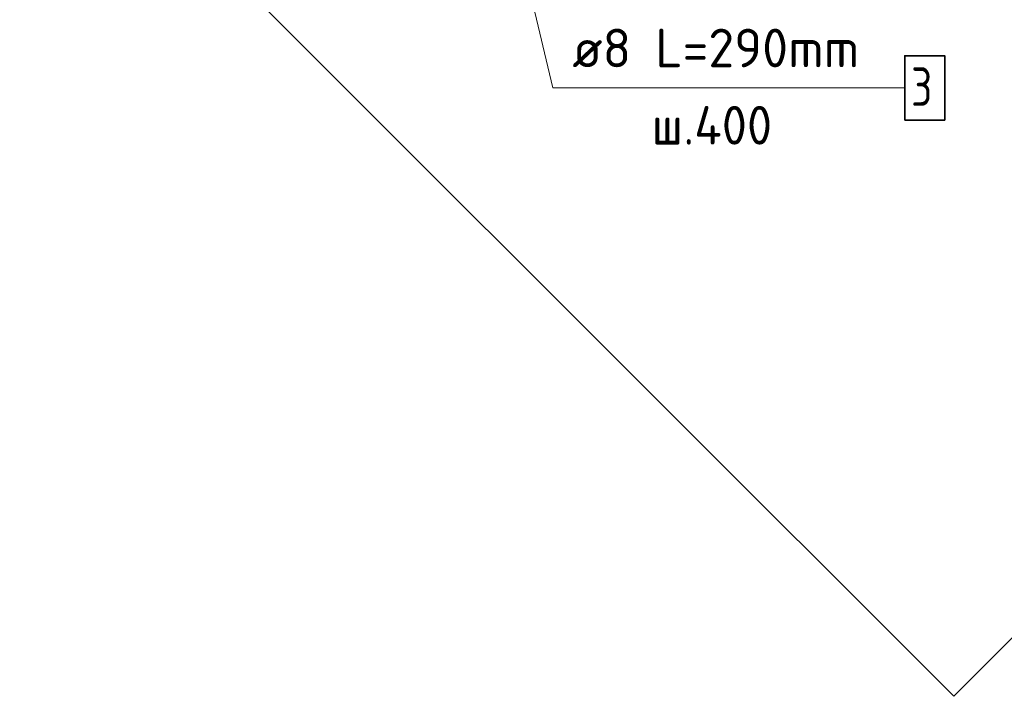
# Model space of a CAD drawing. Header units: millimetres. Extents: x -2995 to 60896, y -2809 to 57831.
# Tile 70 of 169: x 35398 to 36417, y 20385 to 21086. Entities that reach past the tile are written whole.
import ezdxf

# ---------------------------------------------------------------- set-up
doc = ezdxf.new("R2010")
doc.units = ezdxf.units.MM
doc.layers.add('Standard', color=7, linetype='Continuous', lineweight=25)
doc.layers.add('Арм.стержн.Стяжки', color=7, linetype='Continuous', lineweight=35, true_color=0x501e0f)
doc.styles.add('ISOCPEUR', font='ISOCPEUR')

msp = doc.modelspace()

# ---------------------------------------------------------------- linework, layer by layer
at = {"layer": 'Standard', "color": 7, "linetype": 'Continuous', "lineweight": 25, "transparency": 33554687}
msp.add_lwpolyline([(36364.9, 20385.4), (37331.3, 21351.8), (36364.9, 22318.2), (35398.5, 21351.8), (36364.9, 20385.4)], dxfattribs=at)
at = {"layer": 'Арм.стержн.Стяжки', "color": 7, "linetype": 'Continuous', "lineweight": 13, "transparency": 33554687}
for q in [(35869.9, 21351.8), (36314.2, 21015.2)]:
    msp.add_line((35950.2, 21015.2), q, dxfattribs=at)
at = {"layer": 'Арм.стержн.Стяжки', "color": 7, "linetype": 'Continuous', "lineweight": 35, "transparency": 33554687}
msp.add_lwpolyline([(36314.2, 20981.9), (36355.5, 20981.9), (36355.5, 21048.5), (36314.2, 21048.5), (36314.2, 20981.9)], dxfattribs=at)

# ---------------------------------------------------------------- texts
at = {"layer": 'Арм.стержн.Стяжки', "color": 7, "linetype": 'Continuous', "lineweight": 25, "transparency": 33554687, "char_height": 40, "attachment_point": 7, "style": 'ISOCPEUR'}
for s, insert, width in [('\\W0.98;ø8 L=290mm ', (35970.2, 21036.5), 343.369), ('\\W0.78;3', (36320.8, 20996.5), 43.521), ('\\W0.95;ш.400 ', (36052.2, 20956.5), 178.965)]:
    msp.add_mtext(s, dxfattribs=dict(at, insert=insert, width=width))

doc.saveas('drawing.dxf')
